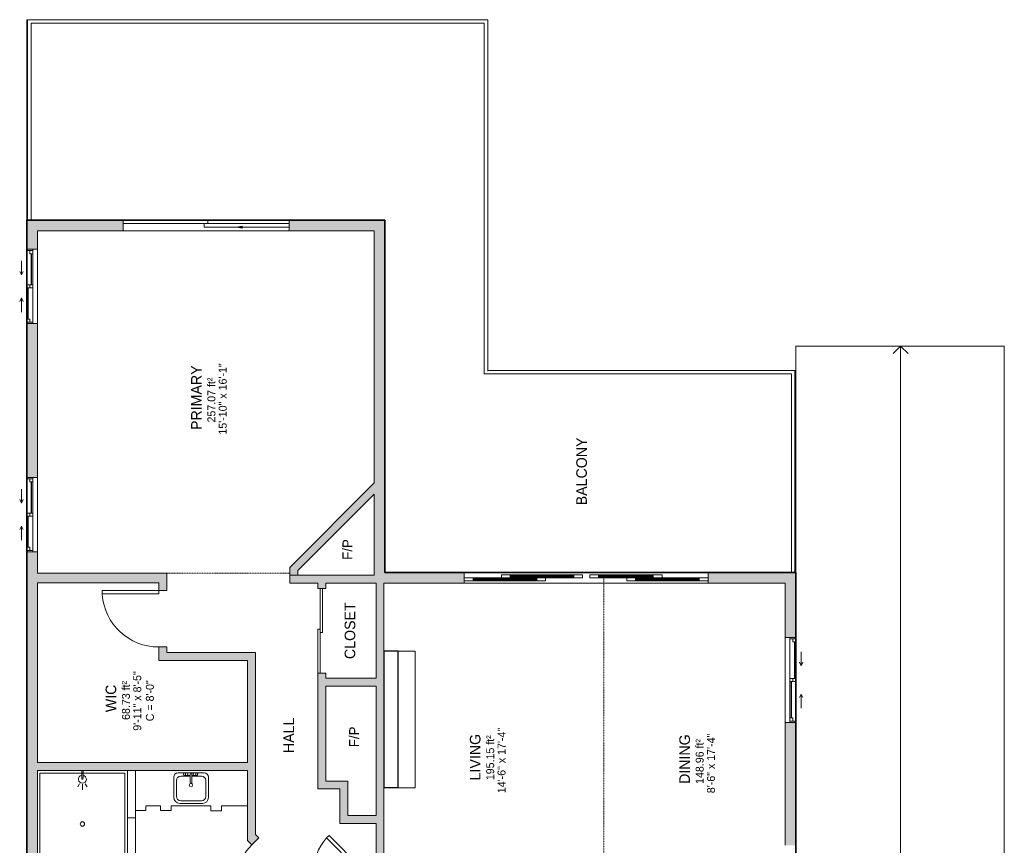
# Model space of a CAD drawing. Header units: inches. Extents: x -245 to 323, y -488 to 499.
# Tile 4 of 4: x -234 to 323, y 32 to 499. Entities that reach past the tile are written whole.
import ezdxf

# ---------------------------------------------------------------- set-up
doc = ezdxf.new("R2010")
doc.units = ezdxf.units.IN
doc.header["$MEASUREMENT"] = 0
doc.linetypes.add('Dash', pattern=[0.23622, 0.11811, -0.11811])
for name, color, linetype, lineweight in [('A-AREA', 32, 'Continuous', 9), ('A-AREA-IDEN', 2, 'Continuous', 9), ('A-DETL', 90, 'Continuous', 9), ('A-DETL-GENF', 92, 'Continuous', 9), ('A-DOOR', 31, 'Continuous', 9), ('A-DOOR-GLAZ', 31, 'Continuous', 25), ('A-EXTEERIOR SPACES', 90, 'Continuous', 9), ('A-FLOR', 192, 'Continuous', 9), ('A-FLOR-HRAL', 11, 'Continuous', 9), ('A-FLOR-LEVL', 51, 'Continuous', 9), ('A-GENM', 13, 'Continuous', 9), ('A-GLAZ', 151, 'Continuous', 9), ('A-LEDGES', 90, 'Continuous', 9), ('A-OBJECTS', 90, 'Continuous', 9), ('A-WALL', 90, 'Continuous', 9), ('A-WALL-PATT', 111, 'Continuous', 9), ('G-ANNO-TEXT', 231, 'Continuous', 9), ('P-SANR-FIXT', 6, 'Continuous', 9)]:
    doc.layers.add(name, color=color, linetype=linetype, lineweight=lineweight)
doc.styles.add('Inter_1', font='txt', dxfattribs={"height": 5.625})
doc.styles.add('Inter_2', font='txt', dxfattribs={"height": 4.5})
doc.styles.add('Inter_B', font='txt', dxfattribs={"height": 6})

# ---------------------------------------------------------------- blocks, each defined once
blk = doc.blocks.new('Bath- Shower - Basin Rectangular - Default 1-4194951-Main Floor')
at = {"layer": 'P-SANR-FIXT'}
for p, q in [((-24.02, 28.84), (24.02, 28.84)), ((-24.02, -28.84), (-24.02, 28.84)), ((24.02, 28.84), (24.02, -28.84)), ((-25.52, -30.34), (25.52, -30.34)), ((24.02, -28.84), (-24.02, -28.84))]:
    blk.add_line(p, q, dxfattribs=at)
for start, end in [(360, 180), (180, 360)]:
    blk.add_arc((0, 0.01), 1.25, start, end, dxfattribs=at)
blk = doc.blocks.new('Bath-Showerhead - Default 1-459690-Main Floor')
at = {"layer": 'P-SANR-FIXT'}
for p, q in [((-0.37, -4.61), (-0.37, 0)), ((-0.37, 0), (0.38, 0)), ((0.38, 0), (0.38, -4.61)), ((-1.58, -7.59), (-2.66, -9.27)), ((0, -7.75), (0, -11)), ((1.58, -7.59), (2.66, -9.27))]:
    blk.add_line(p, q, dxfattribs=at)
for centre, radius, start, end in [((0, -5), 2.25, 100.1075, 270), ((0, -4.61), 0.375, 180, 360), ((0, -5), 2.25, 270, 79.8925)]:
    blk.add_arc(centre, radius, start, end, dxfattribs=at)
blk = doc.blocks.new('Bath-Basin DO NOT USE - 500 x 440mm-2615461-Main Floor')
at = {"layer": 'P-SANR-FIXT'}
for p, q in [((7.96, 7.09), (-6.72, 7.09)), ((7.96, 7.09), (-6.72, 7.09)), ((3.62, 7.09), (-2.88, 7.09)), ((-2.88, 5.59), (0.12, 5.59)), ((0.12, 6.33), (0.12, 1.59)), ((1.12, 6.33), (1.12, 1.59)), ((1.12, 5.59), (3.62, 5.59)), ((-9.22, 4.59), (-9.22, -6.73)), ((-9.22, 4.59), (-9.22, -6.73)), ((-7.72, 2.72), (-7.72, -6.23)), ((0.12, 5.22), (-5.22, 5.22)), ((6.46, 5.22), (1.12, 5.22)), ((8.96, -6.23), (8.96, 2.72)), ((10.46, -6.91), (10.46, 4.59)), ((10.46, -6.91), (10.46, 4.59)), ((-5.72, -10.23), (7.14, -10.23)), ((-5.72, -10.23), (7.14, -10.23)), ((-5.22, -8.73), (6.46, -8.73))]:
    blk.add_line(p, q, dxfattribs=at)
for centre, radius, start, end in [((-6.72, 4.59), 2.5, 90, 180), ((-6.72, 4.59), 2.5, 90, 180), ((-2.88, 6.34), 0.75, 90, 270), ((-1.88, 6.34), 0.75, 360, 180), ((-1.88, 6.34), 0.75, 180, 0), ((0.62, 6.33), 0.5, 360, 180), ((2.62, 6.34), 0.75, 360, 180), ((2.62, 6.34), 0.75, 180, 360), ((3.62, 6.34), 0.75, 270, 90), ((7.96, 4.59), 2.5, 0, 90), ((7.96, 4.59), 2.5, 360, 90), ((-5.22, 2.72), 2.5, 90, 180), ((0.62, 0.13), 1, 360, 180), ((0.62, 0.13), 1, 180, 0), ((0.62, 1.59), 0.5, 180, 0), ((6.46, 2.72), 2.5, 0, 90), ((-5.72, -6.73), 3.5, 180, 270), ((-5.72, -6.73), 3.5, 180, 270), ((-5.22, -6.23), 2.5, 180, 270), ((6.46, -6.23), 2.5, 270, 0), ((7.14, -6.91), 3.32, 270, 360), ((7.14, -6.91), 3.32, 270, 0)]:
    blk.add_arc(centre, radius, start, end, dxfattribs=at)
blk = doc.blocks.new('Fireplace - Default 1-4325443-Main Floor')
at = {"layer": 'A-GENM'}
for p, q in [((-38.62, -3.94), (38.62, -3.94)), ((-38.62, -11.94), (-38.62, -3.94)), ((38.62, -3.94), (38.62, -11.94)), ((38.62, -11.94), (-38.62, -11.94))]:
    blk.add_line(p, q, dxfattribs=at)
at = {"layer": 'A-GENM', "lineweight": 25}
for p, q in [((38.62, -3.94), (-38.62, -3.94)), ((-38.62, -3.94), (-38.62, -11.94)), ((38.62, -11.94), (38.62, -3.94)), ((-38.62, -11.94), (38.62, -11.94))]:
    blk.add_line(p, q, dxfattribs=at)
blk = doc.blocks.new('Plan-Double-Sliding - Default 1-4213369-Main Floor')
at = {"layer": 'A-GLAZ', "lineweight": 18}
for p, q in [((-21, 0.34375), (-21, -5.65625)), ((-21, 0.34375), (-18.5, 0.34375)), ((-20.25, 0.34375), (-20.25, -3.15625)), ((-18.5, 0.34375), (-18.5, -1.40625)), ((-0.875, -3.15625), (-0.875, 0.34375)), ((-0.875, 0.34375), (0.875, 0.34375)), ((0.875, 0.34375), (0.875, -3.15625)), ((20.25, 0.34375), (21, 0.34375)), ((20.25, 0.34375), (20.25, -3.15625)), ((21, -5.65625), (21, 0.34375)), ((-21, -3.15625), (-20.25, -3.15625)), ((-18.5, -1.40625), (-20.25, -1.40625)), ((0.875, -1.40625), (-0.875, -1.40625)), ((-0.875, -3.15625), (0.875, -3.15625)), ((18.5, -1.40625), (18.5, -3.15625)), ((20.25, -1.40625), (18.5, -1.40625)), ((18.5, -3.15625), (21, -3.15625))]:
    blk.add_line(p, q, dxfattribs=at)
at = {"layer": 'A-GLAZ'}
for p, q in [((21, 0.34375), (-21, 0.34375)), ((-18.5, 0.34375), (-0.875, 0.34375)), ((-6.5, 3.34375), (-14.5, 3.34375)), ((-6.5, 3.34375), (-8.5, 4.34375)), ((-6.5, 3.34375), (-8.5, 2.34375)), ((0.875, 0.34375), (20.25, 0.34375)), ((6.5, 3.34375), (8.5, 4.34375)), ((6.5, 3.34375), (8.5, 2.34375)), ((6.5, 3.34375), (14.5, 3.34375)), ((-20.25, -3.15625), (-0.875, -3.15625)), ((0.875, -3.15625), (18.5, -3.15625)), ((-21, -5.65625), (21, -5.65625))]:
    blk.add_line(p, q, dxfattribs=at)
at = {"layer": 'A-GLAZ', "lineweight": 25}
for p, q in [((-18.5, -0.53125), (-0.875, -0.53125)), ((0.875, -2.28125), (18.5, -2.28125))]:
    blk.add_line(p, q, dxfattribs=at)
blk = doc.blocks.new('Planitar - Double Sliding Door_Glass - 6_-0_ x 6_-8_-4213360-Main Floor')
at = {"layer": 'A-DETL-GENF'}
blk.add_hatch(color=256, dxfattribs=at).paths.add_polyline_path([(20.51, 3.47), (20.51, 4.53), (17.5, 4)], flags=0)
for p, q in [((20.51, 4.53), (17.5, 4)), ((29.5, 4), (17.5, 4)), ((17.5, 4), (20.51, 3.47)), ((20.51, 3.47), (20.51, 4.53))]:
    blk.add_line(p, q, dxfattribs=at)
at = {"layer": 'A-DOOR', "lineweight": 18}
for p, q in [((0.98, 8), (-47, 8)), ((-47, 8), (-47, 6.03)), ((-47, 6.03), (0.98, 6.03)), ((47, 6.03), (-0.98, 6.03)), ((-0.98, 6.03), (-0.98, 4.06)), ((0.98, 6.03), (0.98, 8)), ((47, 4.06), (47, 6.03)), ((-0.98, 4.06), (47, 4.06))]:
    blk.add_line(p, q, dxfattribs=at)
blk = doc.blocks.new('Plan-Double-Sliding - Default 1-4212956-Main Floor')
at = {"layer": 'A-GLAZ', "lineweight": 18}
for p, q in [((-24, 0.34375), (-24, -5.65625)), ((-24, 0.34375), (-21.5, 0.34375)), ((-23.25, 0.34375), (-23.25, -3.15625)), ((-21.5, 0.34375), (-21.5, -1.40625)), ((-0.875, -3.15625), (-0.875, 0.34375)), ((-0.875, 0.34375), (0.875, 0.34375)), ((0.875, 0.34375), (0.875, -3.15625)), ((23.25, 0.34375), (24, 0.34375)), ((23.25, 0.34375), (23.25, -3.15625)), ((24, -5.65625), (24, 0.34375)), ((-24, -3.15625), (-23.25, -3.15625)), ((-21.5, -1.40625), (-23.25, -1.40625)), ((0.875, -1.40625), (-0.875, -1.40625)), ((-0.875, -3.15625), (0.875, -3.15625)), ((21.5, -1.40625), (21.5, -3.15625)), ((23.25, -1.40625), (21.5, -1.40625)), ((21.5, -3.15625), (24, -3.15625))]:
    blk.add_line(p, q, dxfattribs=at)
at = {"layer": 'A-GLAZ'}
for p, q in [((24, 0.34375), (-24, 0.34375)), ((-21.5, 0.34375), (-0.875, 0.34375)), ((-8, 3.34375), (-16, 3.34375)), ((-8, 3.34375), (-10, 4.34375)), ((-8, 3.34375), (-10, 2.34375)), ((0.875, 0.34375), (23.25, 0.34375)), ((8, 3.34375), (10, 4.34375)), ((8, 3.34375), (10, 2.34375)), ((8, 3.34375), (16, 3.34375)), ((-23.25, -3.15625), (-0.875, -3.15625)), ((0.875, -3.15625), (21.5, -3.15625)), ((-24, -5.65625), (24, -5.65625))]:
    blk.add_line(p, q, dxfattribs=at)
at = {"layer": 'A-GLAZ', "lineweight": 25}
for p, q in [((-21.5, -0.53125), (-0.875, -0.53125)), ((0.875, -2.28125), (21.5, -2.28125))]:
    blk.add_line(p, q, dxfattribs=at)
blk = doc.blocks.new('Planitar - Single Door_Flush Panel - 2_-6_ x 6_-8_ _45-4335121-Main Floor')
at = {"layer": 'A-DOOR', "lineweight": 18}
for p, q in [((-6.21, 24.21), (-7.63, 22.79)), ((13.58, 1.58), (-7.63, 22.79)), ((15, 3), (-6.21, 24.21)), ((15, 3), (13.58, 1.58))]:
    blk.add_line(p, q, dxfattribs=at)
at = {"layer": 'A-DOOR'}
blk.add_arc((14.46, 3.3), 29.46, 138.5745, 180.5753, dxfattribs=at)
blk = doc.blocks.new('Planitar - Single Door_Flush Panel - 2_-0_ x 6_-8_-4213968-Main Floor')
at = {"layer": 'A-DOOR', "lineweight": 18}
for p, q in [((9.99, -2.75), (9.99, -26.75)), ((12, -2.75), (9.99, -2.75)), ((12, -2.75), (12, -26.75)), ((12, -26.75), (9.99, -26.75))]:
    blk.add_line(p, q, dxfattribs=at)
at = {"layer": 'A-DOOR'}
blk.add_arc((11.77, -3.05), 23.77, 179.2767, 265.5217, dxfattribs=at)
blk = doc.blocks.new('Planitar - Single Door_Flush Panel - 2_-8_ x 6_-8_-4214304-Main Floor')
at = {"layer": 'A-DOOR', "lineweight": 18}
for p, q in [((13.99, 2.25), (13.99, 34.25)), ((16, 34.25), (13.99, 34.25)), ((16, 2.25), (16, 34.25)), ((16, 2.25), (13.99, 2.25))]:
    blk.add_line(p, q, dxfattribs=at)
at = {"layer": 'A-DOOR'}
blk.add_arc((15.77, 2.55), 31.77, 93.8608, 180.5412, dxfattribs=at)
blk = doc.blocks.new('Planitar - Double Sliding Door_Flush Panel - 4_-0_ x 6_-8_-4214388-Main Floor')
at = {"layer": 'A-DOOR', "lineweight": 18}
for p, q in [((1, 2.12), (-24, 2.12)), ((-24, 2.12), (-24, 0.75)), ((-24, 0.75), (1, 0.75)), ((24, 0.75), (-1, 0.75)), ((-1, 0.75), (-1, -0.63)), ((1, 0.75), (1, 2.12)), ((24, -0.63), (24, 0.75)), ((-1, -0.63), (24, -0.63))]:
    blk.add_line(p, q, dxfattribs=at)
blk = doc.blocks.new('Top Rail Type - Top Rail_Internal_-4245024-Main Floor')
at = {"layer": 'A-FLOR-HRAL'}
for p, q in [((-229.52, 386.01), (-229.52, 499.5)), ((-229.52, 499.5), (30.95, 499.5)), ((-227.55, 497.53), (-227.55, 386.01)), ((28.98, 497.53), (-227.55, 497.53)), ((28.98, 299.03), (28.98, 497.53)), ((30.95, 499.5), (30.95, 301)), ((202.98, 299.03), (28.98, 299.03)), ((30.95, 301), (204.95, 301)), ((202.98, 186.51), (202.98, 299.03)), ((204.95, 301), (204.95, 186.51))]:
    blk.add_line(p, q, dxfattribs=at)
blk = doc.blocks.new('Top Rail Type - Top Rail_Internal_-V8-Main Floor')
at = {"layer": 'A-FLOR-HRAL'}
for p, q in [((-229.52, 499.5), (30.95, 499.5)), ((-229.52, 386.01), (-229.52, 499.5)), ((-227.55, 497.53), (28.98, 497.53)), ((-227.55, 386.01), (-227.55, 497.53)), ((28.98, 497.53), (28.98, 299.03)), ((30.95, 499.5), (30.95, 301)), ((28.98, 299.03), (202.98, 299.03)), ((30.95, 301), (204.95, 301)), ((202.98, 299.03), (202.98, 186.51)), ((204.95, 301), (204.95, 186.51))]:
    blk.add_line(p, q, dxfattribs=at)
blk = doc.blocks.new('Planitar - Sliding 4 Door B - 11_- 6_ x 6_  8_-4327969-Main Floor')
at = {"layer": 'A-DOOR', "lineweight": 18}
for p, q in [((-64, 0), (-69, 0)), ((-69, 0), (-69, -1.75)), ((-64, -1.75), (-64, 0)), ((-43, 1.75), (-48, 1.75)), ((-48, 1.75), (-48, 0)), ((-48, 0), (-43, 0)), ((-43, 0), (-43, 1.75)), ((-23, 0), (-28, 0)), ((-28, 0), (-28, -1.75)), ((-23, -1.75), (-23, 0)), ((-2, 1.75), (-7, 1.75)), ((-7, 1.75), (-7, 0)), ((-7, 0), (-2, 0)), ((-2, 0), (-2, 1.75)), ((7, 1.75), (2, 1.75)), ((2, 1.75), (2, 0)), ((2, 0), (7, 0)), ((7, 0), (7, 1.75)), ((28, 0), (23, 0)), ((23, 0), (23, -1.75)), ((28, -1.75), (28, 0)), ((43, 1.75), (38, 1.75)), ((38, 1.75), (38, 0)), ((38, 0), (43, 0)), ((43, 0), (43, 1.75)), ((69, 0), (64, 0)), ((64, 0), (64, -1.75)), ((69, -1.75), (69, 0)), ((-69, -1.75), (-64, -1.75)), ((-28, -1.75), (-23, -1.75)), ((23, -1.75), (28, -1.75)), ((64, -1.75), (69, -1.75))]:
    blk.add_line(p, q, dxfattribs=at)
at = {"layer": 'A-DOOR'}
for p, q in [((-64, 0), (-48, 0)), ((-43, 1.75), (-7, 1.75)), ((-28, 0), (-43, 0)), ((-43, 0), (-28, 0)), ((-7, 0), (-23, 0)), ((7, 1.75), (38, 1.75)), ((23, 0), (7, 0)), ((38, 0), (28, 0)), ((28, 0), (38, 0)), ((43, 0), (64, 0)), ((-28, -1.75), (-64, -1.75)), ((64, -1.75), (28, -1.75))]:
    blk.add_line(p, q, dxfattribs=at)
at = {"layer": 'A-DOOR-GLAZ'}
for p, q in [((-7, 1), (-43, 1)), ((-43, 1), (-43, 0.75)), ((-43, 0.75), (-7, 0.75)), ((-7, 0.75), (-7, 1)), ((38, 1), (7, 1)), ((7, 1), (7, 0.75)), ((7, 0.75), (38, 0.75)), ((38, 0.75), (38, 1)), ((-28, -0.75), (-64, -0.75)), ((-64, -0.75), (-64, -1)), ((-64, -1), (-28, -1)), ((-28, -1), (-28, -0.75)), ((64, -0.75), (28, -0.75)), ((28, -0.75), (28, -1)), ((28, -1), (64, -1)), ((64, -1), (64, -0.75))]:
    blk.add_line(p, q, dxfattribs=at)

msp = doc.modelspace()

# ---------------------------------------------------------------- hatches: boundary and pattern name
at = {"layer": 'A-WALL-PATT'}
h = msp.add_hatch(color=9, dxfattribs=at)
h.paths.add_polyline_path([(-224.03, -356.49), (-224.03, -316.99), (-230.03, -316.99), (-230.03, -356.49)], flags=0)
h.paths.add_polyline_path([(-224.03, -256.99), (-224.03, -176.36), (-230.03, -176.36), (-230.03, -256.99)], flags=0)
h.paths.add_polyline_path([(-224.03, -116.36), (-224.03, -58.11), (-230.03, -58.11), (-230.03, -116.36)], flags=0)
h.paths.add_polyline_path([(-224.03, 1.04), (-224.03, 198.32), (-230.03, 198.32), (-230.03, 1.04)], flags=0)
h.paths.add_polyline_path([(-230.03, 240.32), (-224.03, 240.32), (-224.03, 327.51), (-230.03, 327.51)], flags=0)
h.paths.add_polyline_path([(-230.03, 369.51), (-224.03, 369.51), (-224.03, 386.01), (-230.03, 386.01)], flags=0)
h = msp.add_hatch(color=9, dxfattribs=at)
h.paths.add_polyline_path([(-33.28, 380.01), (-33.28, 386.01), (-81.53, 386.01), (-81.53, 380.01)], flags=0)
h.paths.add_polyline_path([(-175.53, 380.01), (-175.53, 386.01), (-224.03, 386.01), (-224.03, 380.01)], flags=0)
for points in [[(-27.28, 186.51), (-27.28, 386.01), (-33.28, 386.01), (-33.28, 186.51)], [(-76.53, 187.62), (-33.28, 230.87), (-33.28, 237.24), (-76.53, 193.99)], [(-76.53, 185.01), (-76.53, 193.99), (-81.03, 189.49), (-81.03, 185.01)], [(-214.57, 180.76), (-155.28, 180.76), (-155.28, 186.26), (-224.03, 186.26), (-224.03, 180.76)], [(-81.03, 180.51), (-33.28, 180.51), (-33.28, 185.01), (-81.03, 185.01)], [(-32.28, 49.01), (-27.78, 49.01), (-27.78, 180.51), (-32.28, 180.51), (-32.28, 122.26)], [(-155.28, 136.76), (-105.03, 136.76), (-105.03, 141.26), (-155.28, 141.26)], [(-100.53, 79.01), (-100.53, 141.26), (-105.03, 141.26), (-105.03, 79.01)], [(-32.28, 122.26), (-32.28, 126.76), (-60.78, 126.76), (-60.78, 122.26)], [(-100.53, 74.51), (-100.53, 79.01), (-224.03, 79.01), (-224.03, 74.51), (-105.03, 74.51)], [(-102.56, 32.46), (-100.53, 34.48), (-100.53, 74.51), (-105.03, 74.51), (-105.03, 34.93)], [(-65.28, 64.01), (-52.78, 64.01), (-52.78, 68.51), (-65.28, 68.51)], [(-48.28, 49.01), (-48.28, 68.51), (-52.78, 68.51), (-52.78, 49.01)], [(-32.28, 44.51), (-32.28, 49.01), (-52.78, 49.01), (-52.78, 44.51)], [(-27.78, 16.51), (-27.78, 49.01), (-32.28, 49.01), (-32.28, 16.51)]]:
    msp.add_hatch(color=9, dxfattribs=at).paths.add_polyline_path(points, flags=0)
h = msp.add_hatch(color=9, dxfattribs=at)
h.paths.add_polyline_path([(-150.78, 141.26), (-150.78, 144.45), (-155.28, 144.45), (-155.28, 141.26)], flags=0)
h.paths.add_polyline_path([(-150.78, 176.45), (-150.78, 186.26), (-155.28, 186.26), (-155.28, 176.45)], flags=0)
h = msp.add_hatch(color=9, dxfattribs=at)
h.paths.add_polyline_path([(199.47, 180.51), (199.47, 186.51), (155.72, 186.51), (155.72, 180.51)], flags=0)
h.paths.add_polyline_path([(-27.78, 180.51), (17.72, 180.51), (17.72, 186.51), (-33.28, 186.51), (-33.28, 180.51), (-32.28, 180.51)], flags=0)
h = msp.add_hatch(color=9, dxfattribs=at)
h.paths.add_polyline_path([(199.47, -242.74), (205.47, -242.74), (205.47, -15.86), (199.47, -15.86), (199.47, -179.09)], flags=0)
h.paths.add_polyline_path([(205.47, 32.14), (205.47, 101.73), (199.47, 101.73), (199.47, 32.14)], flags=0)
h.paths.add_polyline_path([(199.47, 149.73), (205.47, 149.73), (205.47, 186.51), (199.47, 186.51), (199.47, 180.51)], flags=0)
h = msp.add_hatch(color=9, dxfattribs=at)
h.paths.add_polyline_path([(-60.78, 68.51), (-60.78, 129.51), (-65.28, 129.51), (-65.28, 68.51)], flags=0)
h.paths.add_polyline_path([(-62.53, 177.51), (-60.78, 177.51), (-60.78, 180.51), (-65.28, 180.51), (-65.28, 177.51), (-63.91, 177.51)], flags=0)
h = msp.add_hatch(color=9, dxfattribs=at)
h.paths.add_polyline_path([(-83.53, 13.43), (-83.53, 16.51), (-78.83, 16.51), (-81.7, 19.38), (-85.59, 15.49)], flags=0)
h.paths.add_polyline_path([(-100.53, 34.48), (-98.67, 36.35), (-100.53, 38.21)], flags=0)

# ---------------------------------------------------------------- linework, layer by layer
at = {"layer": 'A-AREA', "linetype": 'Dash'}
for p, q in [((-150.78, 186.26), (-81.03, 186.26)), ((96.72, -28.25), (96.72, 183.51))]:
    msp.add_line(p, q, dxfattribs=at)
at = {"layer": 'A-DETL', "lineweight": 35}
for p, q in [((-230.03, 386.01), (-27.28, 386.01)), ((-230.03, -0.49), (-230.03, 386.01)), ((-27.28, 386.01), (-27.28, 186.51)), ((-27.28, 186.51), (205.47, 186.51)), ((205.47, 186.51), (205.47, -248.74))]:
    msp.add_line(p, q, dxfattribs=at)
at = {"layer": 'A-DETL'}
for p, q in [((264.77, 314.76), (260.52, 310.52)), ((264.77, -473.74), (264.77, 314.76)), ((264.77, 314.76), (269.01, 310.52))]:
    msp.add_line(p, q, dxfattribs=at)
at = {"layer": 'A-EXTEERIOR SPACES'}
for p, q in [((-230.03, 386.01), (-230.03, 499.5)), ((-230.03, 499.5), (30.95, 499.5)), ((30.95, 499.5), (30.95, 300.51)), ((-27.28, 386.01), (-230.03, 386.01)), ((-27.28, 186.51), (-27.28, 386.01)), ((205.47, 186.51), (205.47, 314.76)), ((205.47, 314.76), (323.47, 314.76)), ((323.47, 314.76), (323.47, -473.74)), ((30.95, 301), (205.47, 301)), ((-27.28, 186.51), (205.47, 186.51)), ((205.47, -248.74), (205.47, 186.51))]:
    msp.add_line(p, q, dxfattribs=at)
at = {"layer": 'A-FLOR'}
for p, q in [((-230.03, 498.51), (-230.03, 386.01)), ((-229.52, 498.51), (-230.03, 498.51)), ((-127.55, 386.01), (-81.53, 386.01)), ((-81.53, 380.01), (-175.53, 380.01)), ((205.47, 300.01), (204.95, 300.01)), ((205.47, 186.51), (205.47, 300.01)), ((17.72, 186.51), (155.72, 186.51)), ((155.72, 180.51), (17.72, 180.51)), ((-19.75, 142.01), (-19.75, 64.76)), ((-10.03, 142.01), (-19.75, 142.01)), ((-10.03, 64.76), (-10.03, 142.01)), ((-19.75, 64.76), (-10.03, 64.76))]:
    msp.add_line(p, q, dxfattribs=at)
at = {"layer": 'A-FLOR-LEVL'}
for p, q in [((205.47, 314.76), (323.47, 314.76)), ((205.47, 314.76), (205.47, 300.01)), ((323.47, 314.76), (323.47, -473.74))]:
    msp.add_line(p, q, dxfattribs=at)
at = {"layer": 'A-GENM'}
for p, q in [((-168.5, 74.51), (-168.5, 51.88)), ((-125.72, 74.4), (-125.72, 74.51)), ((-119.75, 74.4), (-125.72, 74.4)), ((-119.75, 74.51), (-119.75, 74.4)), ((-168.5, 51.88), (-162.53, 51.88)), ((-162.53, 51.88), (-162.53, 54.52)), ((-162.53, 54.52), (-154.25, 54.52)), ((-154.25, 54.52), (-154.25, 51.88)), ((-154.25, 51.88), (-148.28, 51.88)), ((-148.28, 51.88), (-148.28, 54.52)), ((-148.28, 54.52), (-125.72, 54.52)), ((-125.72, 54.52), (-125.72, 51.63)), ((-125.72, 51.63), (-119.75, 51.63)), ((-119.75, 51.63), (-119.75, 54.52)), ((-119.75, 54.52), (-105.03, 54.52))]:
    msp.add_line(p, q, dxfattribs=at)
at = {"layer": 'A-LEDGES'}
for p, q in [((-27.78, 142.01), (-10.03, 142.01)), ((-27.78, 142.01), (-27.78, 64.76)), ((-19.75, 64.76), (-19.75, 142.01)), ((-10.03, 142.01), (-10.03, 64.76)), ((-10.03, 64.76), (-27.78, 64.76))]:
    msp.add_line(p, q, dxfattribs=at)
at = {"layer": 'A-OBJECTS'}
for p, q in [((-168.5, 51.88), (-168.5, 74.51)), ((-165.52, 74.51), (-105.03, 74.51)), ((-105.03, 74.51), (-105.03, 54.52)), ((-162.53, 51.88), (-168.5, 51.88)), ((-154.25, 54.52), (-162.53, 54.52)), ((-162.53, 54.52), (-162.53, 51.88)), ((-154.25, 51.88), (-154.25, 54.52)), ((-148.28, 51.88), (-154.25, 51.88)), ((-125.72, 54.52), (-148.28, 54.52)), ((-148.28, 54.52), (-148.28, 51.88)), ((-125.72, 51.63), (-125.72, 54.52)), ((-119.75, 51.63), (-125.72, 51.63)), ((-105.03, 54.52), (-119.75, 54.52)), ((-119.75, 54.52), (-119.75, 51.63))]:
    msp.add_line(p, q, dxfattribs=at)
at = {"layer": 'A-WALL'}
for p, q in [((-230.03, 386.01), (-230.03, 369.51)), ((-175.53, 386.01), (-230.03, 386.01)), ((-27.28, 386.01), (-81.53, 386.01)), ((-81.53, 386.01), (-81.53, 384.04)), ((-27.28, 186.51), (-27.28, 386.01)), ((-224.03, 380.01), (-224.03, 369.51)), ((-224.03, 380.01), (-175.53, 380.01)), ((-175.53, 380.01), (-175.53, 384.04)), ((-81.53, 382.08), (-81.53, 380.01)), ((-81.53, 380.01), (-33.28, 380.01)), ((-33.28, 380.01), (-33.28, 237.24)), ((-230.03, 240.32), (-230.03, 327.51)), ((-224.03, 240.32), (-224.03, 327.51)), ((-33.28, 237.24), (-81.03, 189.49)), ((-76.53, 187.62), (-33.28, 230.87)), ((-33.28, 230.87), (-33.28, 185.01)), ((-230.03, 198.32), (-230.03, -0.49)), ((-224.03, 198.32), (-224.03, 186.26)), ((-150.78, 186.26), (-224.03, 186.26)), ((-150.78, 176.45), (-150.78, 186.26)), ((-81.03, 189.49), (-81.03, 180.51)), ((-81.03, 185.01), (-33.28, 185.01)), ((-76.53, 185.01), (-76.53, 187.62)), ((17.72, 186.51), (-27.28, 186.51)), ((17.72, 180.51), (17.72, 186.51)), ((205.47, 186.51), (155.72, 186.51)), ((155.72, 186.51), (155.72, 180.51)), ((205.47, 149.73), (205.47, 186.51)), ((-224.03, 180.76), (-224.03, 79.01)), ((-224.03, 180.76), (-155.28, 180.76)), ((-155.28, 180.76), (-155.28, 176.45)), ((-81.03, 180.51), (-65.28, 180.51)), ((-65.28, 180.51), (-65.28, 177.51)), ((-60.78, 177.51), (-60.78, 180.51)), ((-60.78, 180.51), (-32.28, 180.51)), ((-32.28, 180.51), (-32.28, 126.76)), ((-27.78, 180.51), (17.72, 180.51)), ((-27.78, 10.51), (-27.78, 180.51)), ((155.72, 180.51), (199.47, 180.51)), ((199.47, 180.51), (199.47, 149.73)), ((-155.28, 176.45), (-150.78, 176.45)), ((-65.28, 177.51), (-63.91, 177.51)), ((-62.53, 177.51), (-60.78, 177.51)), ((-155.28, 144.45), (-155.28, 136.76)), ((-150.78, 144.45), (-155.28, 144.45)), ((-150.78, 141.26), (-150.78, 144.45)), ((-100.53, 141.26), (-150.78, 141.26)), ((-100.53, 38.21), (-100.53, 141.26)), ((-155.28, 136.76), (-105.03, 136.76)), ((-105.03, 136.76), (-105.03, 79.01)), ((-65.28, 129.51), (-65.28, 64.01)), ((-60.78, 129.51), (-63.91, 129.51)), ((-60.78, 126.76), (-60.78, 129.51)), ((-32.28, 126.76), (-60.78, 126.76)), ((-60.78, 68.51), (-60.78, 122.26)), ((-60.78, 122.26), (-32.28, 122.26)), ((-32.28, 122.26), (-32.28, 49.01)), ((199.47, 101.73), (199.47, 32.14)), ((205.47, 32.14), (205.47, 101.73)), ((-105.03, 79.01), (-224.03, 79.01)), ((-224.03, 74.51), (-224.03, -68.24)), ((-224.03, 74.51), (-105.03, 74.51)), ((-173, 12.99), (-173, 74.51)), ((-105.03, 74.51), (-105.03, 34.93)), ((-48.28, 68.51), (-60.78, 68.51)), ((-48.28, 49.01), (-48.28, 68.51)), ((-65.28, 64.01), (-52.78, 64.01)), ((-52.78, 64.01), (-52.78, 44.51)), ((-168.5, 51.88), (-168.5, -45.47)), ((-173, 47.76), (-168.5, 47.76)), ((-32.28, 49.01), (-48.28, 49.01)), ((-52.78, 44.51), (-32.28, 44.51)), ((-32.28, 44.51), (-32.28, 16.51)), ((-105.03, 34.93), (-102.56, 32.46)), ((-102.56, 32.46), (-98.67, 36.35)), ((-98.67, 36.35), (-100.53, 38.21))]:
    msp.add_line(p, q, dxfattribs=at)

# ---------------------------------------------------------------- block references
at = {"layer": 'A-DOOR'}
for name, p in [('Planitar - Double Sliding Door_Glass - 6_-0_ x 6_-8_-4213360-Main Floor', (-128.53, 378.01)), ('Planitar - Sliding 4 Door B - 11_- 6_ x 6_  8_-4327969-Main Floor', (86.72, 183.51)), ('Planitar - Single Door_Flush Panel - 2_-6_ x 6_-8_ _45-4335121-Main Floor', (-52.66, 13.51))]:
    msp.add_blockref(name, p, dxfattribs=at)
for name, p, rotation in [('Planitar - Single Door_Flush Panel - 2_-8_ x 6_-8_-4214304-Main Floor', (-153.03, 160.45), 89.99999999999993), ('Planitar - Double Sliding Door_Flush Panel - 4_-0_ x 6_-8_-4214388-Main Floor', (-63.16, 153.51), 89.99999999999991), ('Planitar - Single Door_Flush Panel - 2_-0_ x 6_-8_-4213968-Main Floor', (-92.13, 25.92), 314.9999999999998)]:
    msp.add_blockref(name, p, dxfattribs=dict(at, rotation=rotation))
at = {"layer": 'A-FLOR-HRAL'}
for name in ['Top Rail Type - Top Rail_Internal_-4245024-Main Floor', 'Top Rail Type - Top Rail_Internal_-V8-Main Floor']:
    msp.add_blockref(name, (0, 0), dxfattribs=at)
at = {"layer": 'A-GENM', "rotation": 89.99999999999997}
msp.add_blockref('Fireplace - Default 1-4325443-Main Floor', (-31.72, 103.39), dxfattribs=at)
at = {"layer": 'A-GLAZ'}
for name, p, rotation in [('Plan-Double-Sliding - Default 1-4213369-Main Floor', (-229.69, 348.51), 89.99999999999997), ('Plan-Double-Sliding - Default 1-4213369-Main Floor', (-229.69, 219.32), 89.99999999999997), ('Plan-Double-Sliding - Default 1-4212956-Main Floor', (205.12, 125.73), 269.9999999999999)]:
    msp.add_blockref(name, p, dxfattribs=dict(at, rotation=rotation))
at = {"layer": 'P-SANR-FIXT'}
for name, p in [('Bath- Shower - Basin Rectangular - Default 1-4194951-Main Floor', (-198.52, 44.18)), ('Bath-Showerhead - Default 1-459690-Main Floor', (-198.52, 74.51)), ('Bath-Basin DO NOT USE - 500 x 440mm-2615461-Main Floor', (-137.62, 66.09))]:
    msp.add_blockref(name, p, dxfattribs=at)

# ---------------------------------------------------------------- texts
at = {"layer": 'A-AREA-IDEN', "attachment_point": 1, "rotation": 90}
for s, insert, char_height, width, style in [('15\'-10" x 16\'-1"', (-121.33, 264.62), 4.5, 51.51, 'Inter_2'), ('PRIMARY', (-137, 267.25), 6, 45.147, 'Inter_B'), ('257.07 ft²', (-127.75, 271.48), 4.5, 34.845, 'Inter_2'), ('BALCONY', (81.11, 224.63), 6, 48.177, 'Inter_B'), ('CLOSET', (-50.05, 137.56), 6, 38.784, 'Inter_B'), ('9\'-11" x 8\'-5"', (-169.72, 96.99), 4.5, 45.45, 'Inter_2'), ('68.73 ft²', (-176.14, 103.11), 4.5, 30.603, 'Inter_2'), ('C = 8\'-0"', (-162.58, 102.36), 4.5, 32.421, 'Inter_2'), ('WIC', (-185.39, 107.5), 6, 19.998, 'Inter_B'), ('HALL', (-84.7, 84.37), 6, 25.452, 'Inter_B'), ('14\'-6" x 17\'-4"', (36.54, 61.64), 4.5, 50.298, 'Inter_2'), ('195.15 ft²', (30.12, 69.01), 4.5, 32.421, 'Inter_2'), ('8\'-6" x 17\'-4"', (155.14, 61.64), 4.5, 46.965, 'Inter_2'), ('LIVING', (20.87, 68.89), 6, 32.724, 'Inter_B'), ('DINING', (139.47, 66.89), 6, 34.239, 'Inter_B'), ('148.96 ft²', (148.72, 66.89), 4.5, 34.239, 'Inter_2')]:
    msp.add_mtext(s, dxfattribs=dict(at, insert=insert, char_height=char_height, width=width, style=style))
at = {"layer": 'G-ANNO-TEXT', "color": 7, "char_height": 5.625, "width": 15.453, "attachment_point": 1, "rotation": 90, "style": 'Inter_1'}
for insert in [(-51.3, 193.72), (-47.5, 87.66)]:
    msp.add_mtext('F/P', dxfattribs=dict(at, insert=insert))

doc.saveas('drawing.dxf')
